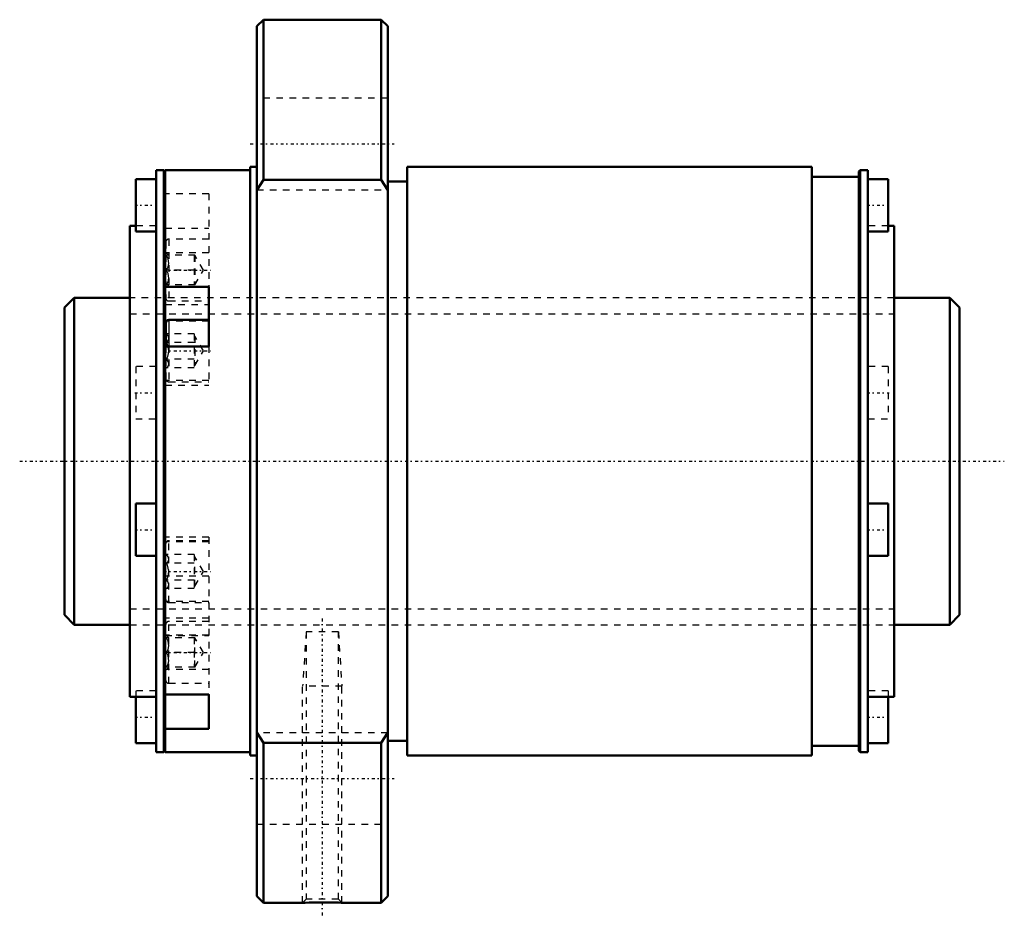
# Model space of a CAD drawing. Header units: millimetres. Extents: x -17 to 134, y -70 to 68.
import ezdxf

# ---------------------------------------------------------------- set-up
doc = ezdxf.new("R2010")
doc.units = ezdxf.units.MM
doc.linetypes.add('Center', pattern=[1.5, 0.45, -0.5, 0.05, -0.5])
doc.linetypes.add('Dashed', pattern=[2, 1, -1])
for name, color, linetype, lineweight in [('2d ConnectionPoints', 7, 'Continuous', 50), ('AM_0', 7, 'Continuous', 50), ('AM_4', 3, 'Continuous', 25), ('AM_5', 3, 'Continuous', 25), ('AM_7', 7, 'Center', 25), ('AM_9', 6, 'Dashed', 25)]:
    doc.layers.add(name, color=color, linetype=linetype, lineweight=lineweight)

# ---------------------------------------------------------------- blocks, each defined once
blk = doc.blocks.new('1_RR0130BLK5050_3_6Nut_0_in_BLK5050_3_6ZZG1_136_8LC3_0_1300_0')
at = {"layer": 'AM_0'}
for p, q in [((20.4, 67.5), (19.4, 66.5)), ((19.4, 66.5), (19.4, -66.5)), ((38.4, 67.5), (20.4, 67.5)), ((20.4, 67.5), (20.4, 43.04)), ((39.4, 66.5), (38.4, 67.5)), ((38.4, 67.5), (38.4, 43.04)), ((39.4, 66.5), (39.4, -66.5)), ((4, 44.5), (4, -44.5)), ((5.19, 44.5), (4, 44.5)), ((5.4, 44.29), (5.19, 44.5)), ((5.19, 44.5), (5.19, -44.5)), ((5.4, 44.5), (5.4, -44.5)), ((18.4, 44.5), (5.4, 44.5)), ((19.4, 45), (18.4, 45)), ((18.4, 45), (18.4, -45)), ((104.2, 45), (42.4, 45)), ((42.4, 45), (42.4, -45)), ((104.2, 45), (104.2, -45)), ((111.61, 44.5), (111.4, 44.29)), ((111.4, 44.29), (111.4, -44.29)), ((112.8, 44.5), (111.61, 44.5)), ((111.61, 44.5), (111.61, -44.5)), ((112.8, 44.5), (112.8, -44.5)), ((4, 43.12), (0.9, 43.12)), ((0.9, 43.12), (0.9, 35.12)), ((20.4, 43.04), (19.4, 41.45)), ((38.4, 43.04), (20.4, 43.04)), ((39.4, 41.45), (38.4, 43.04)), ((42.4, 42.75), (39.4, 42.75)), ((111.4, 43.5), (104.2, 43.5)), ((115.9, 43.12), (112.8, 43.12)), ((115.9, 43.12), (115.9, 35.12)), ((0.9, 36), (0, 36)), ((0, 36), (0, -36)), ((0.9, 35.12), (4, 35.12)), ((112.8, 35.12), (115.9, 35.12)), ((116.8, 36), (115.9, 36)), ((116.8, 36), (116.8, -36)), ((5.4, 26.64), (12.07, 26.64)), ((12.07, 17.55), (12.07, 26.64)), ((5.5, 21.15), (5.5, 17.55)), ((12.07, 21.6), (5.95, 21.6)), ((12.07, 17.55), (5.4, 17.55)), ((4, -6.48), (0.9, -6.48)), ((0.9, -6.48), (0.9, -14.48)), ((115.9, -6.48), (112.8, -6.48)), ((115.9, -6.48), (115.9, -14.48)), ((0.9, -14.48), (4, -14.48)), ((112.8, -14.48), (115.9, -14.48)), ((0, -36), (4, -36)), ((0.9, -36), (0.9, -43.12)), ((5.4, -35.64), (12.07, -35.64)), ((12.07, -40.89), (12.07, -35.64)), ((112.8, -36), (116.8, -36)), ((115.9, -36), (115.9, -43.12)), ((12.07, -40.89), (5.4, -40.89)), ((19.4, -41.45), (20.4, -43.04)), ((38.4, -43.04), (39.4, -41.45)), ((0.9, -43.12), (4, -43.12)), ((20.4, -43.04), (20.4, -67.5)), ((20.4, -43.04), (38.4, -43.04)), ((38.4, -43.04), (38.4, -67.5)), ((39.4, -42.75), (42.4, -42.75)), ((104.2, -43.5), (111.4, -43.5)), ((112.8, -43.12), (115.9, -43.12)), ((4, -44.5), (5.19, -44.5)), ((5.19, -44.5), (5.4, -44.29)), ((5.4, -44.5), (18.4, -44.5)), ((18.4, -45), (19.4, -45)), ((42.4, -45), (104.2, -45)), ((111.4, -44.29), (111.61, -44.5)), ((111.61, -44.5), (112.8, -44.5)), ((19.4, -66.5), (20.4, -67.5)), ((20.4, -67.5), (26.44, -67.5)), ((32.37, -67.5), (38.4, -67.5)), ((38.4, -67.5), (39.4, -66.5))]:
    blk.add_line(p, q, dxfattribs=at)
blk.add_lwpolyline([(26.4, -67.5), (26.44, -67.5), (26.77, -67.49), (27.38, -67.47), (28.21, -67.45), (29.2, -67.44), (30.21, -67.44), (31.14, -67.46), (31.87, -67.48), (32.29, -67.5), (32.4, -67.5)], dxfattribs=at)
blk.add_arc((5.95, 21.15), 0.45, 90, 180, dxfattribs=at)
at = {"layer": 'AM_4'}
for p, q in [((5.59, 21.42), (5.4, 21.42)), ((5.95, 21.6), (5.95, 17.55))]:
    blk.add_line(p, q, dxfattribs=at)
at = {"layer": 'AM_5', "linetype": 'Dashed'}
for p, q in [((26.94, -26.1), (26.4, -34.38)), ((31.86, -26.1), (32.4, -34.38)), ((32.4, -34.38), (26.4, -34.38)), ((26.4, -67.5), (26.4, -34.38)), ((32.4, -67.5), (32.4, -34.38))]:
    blk.add_line(p, q, dxfattribs=at)
at = {"layer": 'AM_7'}
for p, q in [((18.4, 48.5), (40.4, 48.5)), ((0.74, 39.12), (4.16, 39.12)), ((112.64, 39.12), (116.06, 39.12)), ((5.17, 29.23), (12.39, 29.23)), ((5.17, 16.88), (12.39, 16.88)), ((0.74, 10.48), (4.16, 10.48)), ((112.64, 10.48), (116.06, 10.48)), ((0.74, -10.48), (4.16, -10.48)), ((112.64, -10.48), (116.06, -10.48)), ((5.17, -16.88), (12.39, -16.88)), ((29.4, -24.03), (29.4, -69.57)), ((5.17, -29.23), (12.39, -29.23)), ((0.74, -39.12), (4.16, -39.12)), ((112.64, -39.12), (116.06, -39.12)), ((18.4, -48.5), (40.4, -48.5))]:
    blk.add_line(p, q, dxfattribs=at)
at = {"layer": 'AM_9'}
for p, q in [((39.4, 55.5), (19.4, 55.5)), ((12.07, 40.89), (5.4, 40.89)), ((12.07, 40.89), (12.07, 26.64)), ((19.4, 41.5), (39.4, 41.5)), ((4, 36), (0.9, 36)), ((5.4, 35.64), (12.07, 35.64)), ((115.9, 36), (112.8, 36)), ((5.5, 33.5), (5.5, 24.95)), ((12.07, 33.95), (5.95, 33.95)), ((5.95, 33.95), (5.95, 24.5)), ((12.07, 31.85), (5.4, 31.85)), ((5.95, 31.48), (5.5, 31.93)), ((9.94, 31.48), (5.6, 31.48)), ((9.84, 31.48), (9.84, 26.98)), ((11.24, 29.23), (9.94, 31.48)), ((9.94, 31.48), (9.94, 26.98)), ((9.84, 29.23), (5.6, 29.23)), ((9.94, 26.98), (11.24, 29.23)), ((12.07, 26.6), (5.4, 26.6)), ((5.5, 26.53), (5.95, 26.98)), ((9.94, 26.98), (5.6, 26.98)), ((116.8, 25), (0, 25)), ((5.95, 24.5), (12.07, 24.5)), ((5.4, 23.98), (12.07, 23.98)), ((12.07, 21.42), (5.59, 21.42)), ((5.6, 19.47), (5.5, 19.57)), ((9.84, 19.47), (5.6, 19.47)), ((9.84, 18.17), (5.6, 18.17)), ((9.84, 19.47), (9.84, 14.28)), ((9.94, 19.12), (9.84, 19.12)), ((11.24, 16.88), (9.94, 19.12)), ((9.94, 19.12), (9.94, 14.62)), ((5.5, 17.55), (5.5, 12.6)), ((5.95, 17.55), (5.95, 12.15)), ((9.94, 14.62), (11.24, 16.88)), ((12.07, 17.55), (12.07, 11.62)), ((9.84, 15.58), (5.6, 15.58)), ((4, 14.48), (0.9, 14.48)), ((0.9, 14.48), (0.9, 6.48)), ((5.5, 14.18), (5.6, 14.28)), ((9.84, 14.28), (5.6, 14.28)), ((9.84, 14.62), (9.94, 14.62)), ((115.9, 14.48), (112.8, 14.48)), ((115.9, 14.48), (115.9, 6.48)), ((12.07, 12.33), (5.4, 12.33)), ((5.95, 12.15), (12.07, 12.15)), ((5.4, 11.62), (12.07, 11.62)), ((0.9, 6.48), (4, 6.48)), ((112.8, 6.48), (115.9, 6.48)), ((12.07, -11.62), (5.4, -11.62)), ((12.07, -11.62), (12.07, -35.64)), ((12.07, -12.33), (5.4, -12.33)), ((5.5, -21.15), (5.5, -12.6)), ((5.95, -21.6), (5.95, -12.15)), ((12.07, -12.15), (5.95, -12.15)), ((5.6, -14.28), (5.5, -14.18)), ((9.84, -14.28), (5.6, -14.28)), ((9.84, -14.28), (9.84, -19.47)), ((9.94, -14.62), (9.84, -14.62)), ((11.24, -16.88), (9.94, -14.62)), ((9.94, -19.12), (9.94, -14.62)), ((9.84, -15.58), (5.6, -15.58)), ((12.07, -17.55), (5.4, -17.55)), ((9.94, -19.12), (11.24, -16.88)), ((5.5, -19.57), (5.6, -19.47)), ((9.84, -18.17), (5.6, -18.17)), ((9.84, -19.47), (5.6, -19.47)), ((9.84, -19.12), (9.94, -19.12)), ((12.07, -21.42), (5.4, -21.42)), ((5.95, -21.6), (12.07, -21.6)), ((12.07, -23.98), (5.4, -23.98)), ((0, -25), (116.8, -25)), ((5.5, -33.5), (5.5, -24.95)), ((12.07, -24.5), (5.95, -24.5)), ((5.95, -33.95), (5.95, -24.5)), ((12.07, -26.6), (5.4, -26.6)), ((5.4, -26.64), (12.07, -26.64)), ((5.95, -26.98), (5.5, -26.53)), ((9.94, -26.98), (5.6, -26.98)), ((9.84, -26.98), (9.84, -31.48)), ((9.94, -31.48), (9.94, -26.98)), ((11.24, -29.23), (9.94, -26.98)), ((26.94, -26.1), (26.94, -66.96)), ((31.86, -26.1), (26.94, -26.1)), ((31.86, -66.96), (31.86, -26.1)), ((9.84, -29.23), (5.6, -29.23)), ((9.94, -31.48), (11.24, -29.23)), ((5.5, -31.93), (5.95, -31.48)), ((9.94, -31.48), (5.6, -31.48)), ((12.07, -31.85), (5.4, -31.85)), ((5.95, -33.95), (12.07, -33.95)), ((4, -35.12), (0.9, -35.12)), ((0.9, -35.12), (0.9, -36)), ((115.9, -35.12), (112.8, -35.12)), ((115.9, -35.12), (115.9, -36)), ((39.4, -41.5), (19.4, -41.5)), ((19.4, -55.5), (39.4, -55.5)), ((26.94, -66.96), (26.4, -67.5)), ((31.86, -66.96), (26.94, -66.96)), ((32.4, -67.5), (31.86, -66.96))]:
    blk.add_line(p, q, dxfattribs=at)
for points in [[(5.6, 29.23), (5.83, 29.7), (5.94, 30.21), (5.85, 30.94), (5.6, 31.48)], [(5.6, 26.98), (5.83, 27.45), (5.94, 27.96), (5.85, 28.69), (5.6, 29.23)], [(5.6, 18.17), (5.83, 18.44), (5.94, 18.74), (5.85, 19.16), (5.6, 19.47)], [(5.6, 15.58), (5.79, 16.02), (5.91, 16.48), (5.95, 16.95), (5.73, 17.88), (5.6, 18.17)], [(5.6, 14.28), (5.83, 14.55), (5.94, 14.84), (5.85, 15.26), (5.6, 15.58)], [(5.6, -15.58), (5.83, -15.31), (5.94, -15.01), (5.85, -14.59), (5.6, -14.28)], [(5.6, -18.17), (5.79, -17.73), (5.91, -17.27), (5.95, -16.8), (5.73, -15.87), (5.6, -15.58)], [(5.6, -19.47), (5.83, -19.2), (5.94, -18.91), (5.85, -18.49), (5.6, -18.17)], [(5.6, -29.23), (5.83, -28.76), (5.94, -28.24), (5.85, -27.52), (5.6, -26.98)], [(5.6, -31.48), (5.83, -31.01), (5.94, -30.49), (5.85, -29.77), (5.6, -29.23)]]:
    blk.add_lwpolyline(points, dxfattribs=at)
for centre, start, end in [((5.95, 33.5), 90, 180), ((5.95, 24.95), 180, 270), ((5.95, 12.6), 180, 270), ((5.95, -12.6), 90, 180), ((5.95, -21.15), 180, 270), ((5.95, -24.95), 90, 180), ((5.95, -33.5), 180, 270)]:
    blk.add_arc(centre, 0.45, start, end, dxfattribs=at)
blk = doc.blocks.new('2_ZZ0130BLK5050_3_60Shaft_0_in_BLK5050_3_6ZZG1_136_8LC3_0_1300_0')
at = {"layer": 'AM_0'}
for p, q in [((-8.5, 25), (-10, 23.5)), ((0, 25), (-8.5, 25)), ((-8.5, 25), (-8.5, -25)), ((125.3, 25), (116.8, 25)), ((126.8, 23.5), (125.3, 25)), ((125.3, 25), (125.3, -25)), ((-10, 23.5), (-10, -23.5)), ((126.8, 23.5), (126.8, -23.5)), ((-10, -23.5), (-8.5, -25)), ((125.3, -25), (126.8, -23.5)), ((-8.5, -25), (0, -25)), ((116.8, -25), (125.3, -25))]:
    blk.add_line(p, q, dxfattribs=at)
at = {"layer": 'AM_5', "linetype": 'Dashed'}
for p, q in [((0, 22.5465), (116.8, 22.5465)), ((0, -22.5465), (116.8, -22.5465))]:
    blk.add_line(p, q, dxfattribs=at)
at = {"layer": 'AM_7'}
blk.add_line((-16.84, 0), (133.64, 0), dxfattribs=at)
at = {"layer": 'AM_9'}
for p, q in [((116.8, 25), (0, 25)), ((0, -25), (116.8, -25))]:
    blk.add_line(p, q, dxfattribs=at)

msp = doc.modelspace()

# ---------------------------------------------------------------- linework, layer by layer
at = {"layer": '2d ConnectionPoints'}
msp.add_point((0, 0), dxfattribs=at)

# ---------------------------------------------------------------- block references
for name in ['1_RR0130BLK5050_3_6Nut_0_in_BLK5050_3_6ZZG1_136_8LC3_0_1300_0', '2_ZZ0130BLK5050_3_60Shaft_0_in_BLK5050_3_6ZZG1_136_8LC3_0_1300_0']:
    msp.add_blockref(name, (0, 0))

doc.saveas('drawing.dxf')
